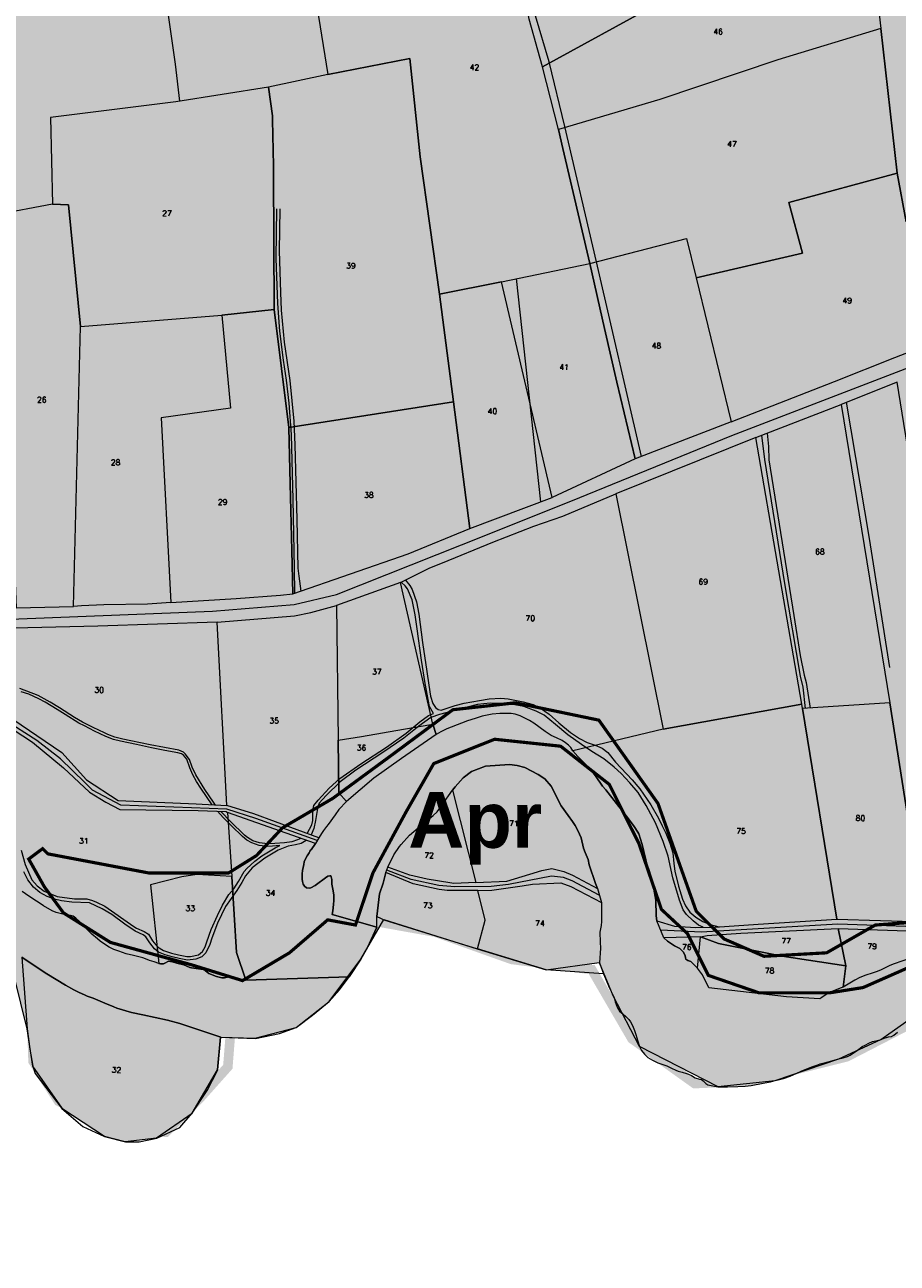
# Model space of a CAD drawing. Header units: metres. Extents: x 578835 to 593571, y 248557 to 255108.
# Tile 169 of 251: x 588249 to 588797, y 251542 to 252320. Entities that reach past the tile are written whole.
import ezdxf

# ---------------------------------------------------------------- set-up
doc = ezdxf.new("R2010")
doc.units = ezdxf.units.M
doc.linetypes.add('CACHEX2', pattern=[0.75, 0.5, -0.25])
doc.linetypes.add('SOLID_LINE', pattern=[0])
for name, color, linetype, lineweight in [('Cad-HYDROGRAPHI_COURS_D_EAU28', 5, 'SOLID_LINE', 0), ('Cad-PARCELLAIRE_PARCELLE1', 250, 'SOLID_LINE', 0), ('Cad-RESEAU_ROUT_AXE_DE_VOIE26', 255, 'SOLID_LINE', 0), ('Cad-RESEAU_ROUT_LIMITE_DE_VOIE_P23', 8, 'SOLID_LINE', 0), ('Cad-TOPONYMIE_NUMERO_DE_PARCELL182', 250, 'SOLID_LINE', 0), ('EBC', 114, 'Continuous', 53), ('EBC hachures', 114, 'Continuous', 18), ('PLU', 7, 'CACHEX2', 5), ('PPRI global - contour', 152, 'Continuous', 5), ('PPRI global - hachures', 152, 'Continuous', 5)]:
    doc.layers.add(name, color=color, linetype=linetype, lineweight=lineweight)
doc.layers.add('PLU nom', color=7, linetype='Continuous')
doc.styles.get("Standard").update_dxf_attribs({"font": 'arialbd_0.ttf', "height": 50})
doc.styles.add('TEXTSTYLE_45_11', font='txt.shx', dxfattribs={"oblique": 50})

msp = doc.modelspace()

# ---------------------------------------------------------------- hatches: boundary and pattern name
at = {"layer": 'EBC hachures', "ltscale": 0.4}
h = msp.add_hatch(dxfattribs=at)
h.set_pattern_fill('EBC', color=256, scale=6, style=0, pattern_type=2)
h.set_pattern_definition([(0, (0, 0), (0, 48), []), (90, (0, 0), (-48, 3e-15), []), (90, (6, 0), (-48, 3e-15), [-21, 6, -21]), (90, (42, 0), (-48, 3e-15), [-21, 6, -21]), (0, (0, 6), (0, 48), [-21, 6, -21]), (0, (0, 42), (0, 48), [-21, 6, -21]), (90, (6.6, 0), (-48, 3e-15), [-18, 3, -6, 3, -18]), (90, (41.4, 0), (-48, 3e-15), [-18, 3, -6, 3, -18]), (90, (7.2, 0), (-48, 3e-15), [-16.2, 1.8, -12, 1.8, -16.2]), (90, (40.8, 0), (-48, 3e-15), [-16.2, 1.8, -12, 1.8, -16.2]), (90, (7.8, 0), (-48, 3e-15), [-15, 1.2, -15.6, 1.2, -15]), (90, (40.2, 0), (-48, 3e-15), [-15, 1.2, -15.6, 1.2, -15]), (90, (8.4, 0), (-48, 3e-15), [-14.4, 0.6, -18, 0.6, -14.4]), (90, (39.6, 0), (-48, 3e-15), [-14.4, 0.6, -18, 0.6, -14.4]), (90, (9, 0), (-48, 3e-15), [-13.5, 0.6, -19.8, 0.6, -13.5]), (90, (39, 0), (-48, 3e-15), [-13.5, 0.6, -19.8, 0.6, -13.5]), (90, (9.6, 0), (-48, 3e-15), [-12.6, 0.6, -21.6, 0.6, -12.6]), (90, (38.4, 0), (-48, 3e-15), [-12.6, 0.6, -21.6, 0.6, -12.6]), (90, (10.2, 0), (-48, 3e-15), [-12, 0.6, -22.8, 0.6, -12]), (90, (37.8, 0), (-48, 3e-15), [-12, 0.6, -22.8, 0.6, -12]), (90, (10.8, 0), (-48, 3e-15), [-11.4, 0.3, -24.6, 0.3, -11.4]), (90, (37.2, 0), (-48, 3e-15), [-11.4, 0.3, -24.6, 0.3, -11.4]), (90, (11.28, 0), (-48, 3e-15), [-11.22, 0, -25.56, 0, -11.22]), (90, (36.72, 0), (-48, 3e-15), [-11.22, 0, -25.56, 0, -11.22]), (0, (0, 6.6), (0, 48), [-18, 3, -6, 3, -18]), (0, (0, 41.4), (0, 48), [-18, 3, -6, 3, -18]), (0, (0, 7.2), (0, 48), [-16.2, 1.8, -12, 1.8, -16.2]), (0, (0, 40.8), (0, 48), [-16.2, 1.8, -12, 1.8, -16.2]), (0, (0, 7.8), (0, 48), [-15, 1.2, -15.6, 1.2, -15]), (0, (0, 40.2), (0, 48), [-15, 1.2, -15.6, 1.2, -15]), (0, (0, 8.4), (0, 48), [-14.4, 0.6, -18, 0.6, -14.4]), (0, (0, 39.6), (0, 48), [-14.4, 0.6, -18, 0.6, -14.4]), (0, (0, 9), (0, 48), [-13.5, 0.6, -19.8, 0.6, -13.5]), (0, (0, 39), (0, 48), [-13.5, 0.6, -19.8, 0.6, -13.5]), (0, (0, 9.6), (0, 48), [-12.6, 0.6, -21.6, 0.6, -12.6]), (0, (0, 38.4), (0, 48), [-12.6, 0.6, -21.6, 0.6, -12.6]), (0, (0, 10.2), (0, 48), [-12, 0.6, -22.8, 0.6, -12]), (0, (0, 37.8), (0, 48), [-12, 0.6, -22.8, 0.6, -12]), (0, (0, 10.8), (0, 48), [-11.4, 0.3, -24.6, 0.3, -11.4]), (0, (0, 37.2), (0, 48), [-11.4, 0.3, -24.6, 0.3, -11.4])])
h.paths.add_polyline_path([(588263.46, 251799.01), (588326.75, 251787.02), (588376.94, 251787.02), (588394.4, 251797.92), (588410.77, 251815.36), (588442.41, 251833.9), (588479.51, 251861.16), (588517.7, 251889.5), (588556.98, 251893.86), (588609.36, 251882.96), (588646.46, 251830.63), (588670.46, 251763.03), (588687.92, 251745.59), (588713.02, 251734.69), (588752.3, 251736.87), (588782.85, 251754.31), (588826.5, 251757.58), (588812.32, 251731.42), (588775.22, 251715.06), (588754.48, 251711.79), (588709.75, 251711.79), (588678.1, 251722.69), (588665.01, 251748.86), (588648.64, 251764.12), (588634.46, 251805.55), (588615.91, 251842.62), (588585.35, 251866.61), (588543.89, 251870.97), (588505.7, 251855.7), (588488.24, 251825.18), (588467.51, 251787.02), (588456.6, 251754.31), (588439.14, 251757.58), (588415.13, 251736.87), (588385.67, 251719.42), (588354.03, 251729.24), (588302.74, 251743.41), (588273.28, 251761.94), (588261.28, 251778.3), (588251.46, 251795.74), (588260.19, 251802.28)])
at = {"layer": 'PPRI global - hachures', "ltscale": 0.4}
h = msp.add_hatch(dxfattribs=at)
h.set_pattern_fill('ANSI36', color=256, scale=2, style=0)
h.paths.add_polyline_path([(588457.61, 253834.7), (587795.25, 253815.23), (587803.48, 253792.01), (587844.71, 253697.47), (587864.11, 253669.59), (587864.11, 253648.99), (587875.03, 253581.55), (587904.13, 253550.04), (587950.21, 253500.34), (587986.59, 253449.44), (587968.4, 253386.41), (587936.87, 253327.02), (587910.2, 253245.82), (587899.28, 253165.83), (587908.98, 253110.07), (587919.9, 253071.29), (587940.51, 253031.29), (587961.12, 252985.23), (587969.61, 252914.94), (587923.57, 252836.87), (587872.58, 252748.33), (587797.51, 252615.4), (588911.88, 252268.14)])
h = msp.add_hatch(dxfattribs=at)
h.set_pattern_fill('ANSI36', color=256, scale=2, style=0)
h.paths.add_polyline_path([(588911.88, 252268.14), (587797.51, 252615.4), (587781.55, 252587.15), (587685.97, 252417.64), (587647.83, 252350.05), (587597.55, 252279.86), (587543.8, 252213.14), (587487.45, 252157.68), (587442.37, 252116.08), (587394.11, 252086.64), (587906.01, 251685.82), (587916.31, 251703.03), (587931.44, 251736.55), (587944.87, 251773.94), (587956.07, 251808.96), (587964.11, 251833.64), (587976.62, 251871.34), (587991.4, 251902.1), (588010.88, 251927.95), (588037.11, 251940.44), (588052.58, 251942.79), (588072.61, 251936.12), (588095.46, 251917.39), (588109.04, 251897.65), (588144.64, 251846.85), (588166.92, 251805.58), (588194.75, 251766.11), (588238.13, 251738.3), (588250.38, 251689.19), (588253.86, 251665.77), (588272.25, 251639.33), (588298.94, 251621.72), (588312.01, 251618.37), (588331.75, 251620.63), (588354.01, 251636.27), (588370.02, 251663.46), (588371.85, 251683.94), (588393.65, 251683.22), (588419.27, 251689.98), (588440.07, 251706.36), (588459.87, 251732.94), (588474.33, 251757.78), (588532.96, 251739.35), (588576.18, 251726.25), (588609.57, 251730.72), (588618.16, 251710.16), (588634.69, 251678.22), (588683.93, 251652.92), (588720.02, 251656.74), (588759.9, 251670.32), (588786.3, 251682.44), (588805.51, 251696.05), (588817.96, 251700.55), (588886.03, 251687.38), (588919, 251680.81), (588948.27, 251682.06), (588975.67, 251678.17), (589048.12, 251644.08), (589067.95, 251629.37), (589094.45, 251604.2), (589102.99, 251576.77), (589122.45, 251541.96)])

# ---------------------------------------------------------------- linework, layer by layer
at = {"layer": 'Cad-HYDROGRAPHI_COURS_D_EAU28'}
for points in [[(588799.54, 251731.54), (588794.74, 251729.9), (588792.1, 251729.01), (588786.56, 251726.2), (588784.1, 251725.1), (588780.88, 251724.16), (588776.87, 251722.82), (588773.12, 251721.39), (588770.04, 251719.68), (588766.82, 251717.85), (588762.75, 251715.28), (588760.73, 251714.78), (588755.24, 251712.41), (588752.71, 251711.08), (588749.28, 251708.8), (588748.11, 251708.03), (588727.07, 251709.15), (588678.44, 251714.86), (588677.07, 251717.53), (588675.76, 251720.32), (588674.36, 251723.11), (588673.8, 251723.95), (588671.3, 251727.19), (588669.67, 251728.95), (588667.07, 251731.41), (588665.11, 251732.13), (588663.9, 251732.81), (588663.67, 251733.69), (588663.62, 251735.24), (588662.18, 251737.57), (588660.12, 251739.52), (588656.76, 251741.24), (588654.93, 251742.43), (588652.39, 251744.21), (588650.15, 251746.25), (588645.78, 251757.04), (588645.37, 251760.01), (588645.12, 251769.91), (588642.97, 251781.54), (588641.13, 251787.86), (588639.39, 251792.73), (588638.77, 251795.24), (588636.55, 251804.97), (588634.44, 251811.49), (588633.84, 251812.66), (588631.56, 251816.26), (588629.81, 251818.45), (588627.95, 251820.97), (588620.46, 251830.71), (588613.8, 251839.18), (588611.71, 251841.57), (588607.2, 251848.09), (588603.95, 251852.39), (588601.69, 251854.76), (588598.91, 251857.43), (588596.13, 251860.09), (588592.93, 251863.72), (588591.7, 251865.74), (588591.15, 251866.36), (588590.26, 251867.18), (588588.39, 251868.8), (588586.3, 251870.19), (588582.78, 251871.79), (588579.43, 251873.41), (588575.6, 251875.87), (588568.56, 251881.07), (588565.78, 251882.73), (588562.93, 251884.28), (588559.93, 251885.7), (588556.78, 251886.77), (588554.36, 251887.12), (588548.92, 251887.22), (588547.28, 251887.08), (588542.37, 251886.67), (588539.27, 251886.18), (588536.2, 251885.48), (588531.62, 251884.09), (588526.97, 251882.47), (588523.06, 251881.02), (588513.88, 251877.47), (588510.07, 251875.59), (588507.24, 251874.01), (588485.51, 251858.91), (588468.09, 251846.53), (588450.85, 251831.92), (588446.16, 251826.84), (588443.73, 251823.51), (588439.37, 251817.46), (588438.41, 251816.16), (588436.47, 251813.65), (588435.3, 251811.88), (588433.56, 251809.17), (588431.57, 251805.43), (588428.67, 251801.63), (588428.52, 251801.5), (588428, 251800.67), (588428.01, 251800.56), (588427.44, 251799.62), (588426.28, 251797.74), (588424.86, 251794.95), (588424.44, 251794.02), (588424.08, 251792.43), (588423.42, 251788.59), (588423.18, 251786.44), (588423.13, 251783.2), (588423.27, 251781.55), (588423.73, 251779.92), (588424.58, 251778.64), (588425.81, 251777.75), (588427.99, 251777.37), (588428.62, 251777.65), (588431.22, 251779.2), (588433.87, 251780.99), (588436.11, 251782.74), (588436.88, 251783.36), (588437.67, 251783.88), (588439.3, 251785.01), (588440.52, 251785.23), (588441.09, 251785.28), (588441.31, 251784.63), (588441.78, 251783), (588441.77, 251781.21), (588441.71, 251779.98), (588442.46, 251776.81), (588443.01, 251773.28), (588442.98, 251769.71), (588442.78, 251767.14), (588442.37, 251763.31), (588441.99, 251760.94), (588470.02, 251753.04), (588470.04, 251759.73), (588471.66, 251773.81), (588473.89, 251780.57), (588475.63, 251787.29), (588476.83, 251790.63), (588480.56, 251798.3), (588484.23, 251803.63), (588485.21, 251804.82), (588490.47, 251810.73), (588495.94, 251815.32), (588505.35, 251823.13), (588507.79, 251825.46), (588508.9, 251826.88), (588510.97, 251829.73), (588517.53, 251838.98), (588519.08, 251841.11), (588524.14, 251846.67), (588529.31, 251850.79), (588529.31, 251850.79), (588529.31, 251850.79), (588538.27, 251853.99), (588553.18, 251855.14), (588558.1, 251854.55), (588562.84, 251853.17), (588571.2, 251848.74), (588575.38, 251846.09), (588579.49, 251841.41), (588585.78, 251829.23), (588590.01, 251823.13), (588592.73, 251819.34), (588594.42, 251816.8), (588596.17, 251813.72), (588598.28, 251809.11), (588599.74, 251802.65), (588600.79, 251799.84), (588602.56, 251795.53), (588603.34, 251792.14), (588607.29, 251780.43), (588608.47, 251777.19), (588610.95, 251768.37), (588611.04, 251756.56), (588610.75, 251754.09), (588609.95, 251749.89), (588610.24, 251743.57), (588610.3, 251739.89), (588609.68, 251730.58), (588612.31, 251723.78), (588613.47, 251720.76), (588613.96, 251719.8), (588615.34, 251716.24), (588616.37, 251713.87), (588618.25, 251710.02), (588619.04, 251708.52), (588619.66, 251706.01), (588620.13, 251704.38), (588621.14, 251702.23), (588622.28, 251700.32), (588623.61, 251699.2), (588624.68, 251698.3), (588626.29, 251696.87), (588628.17, 251695.02), (588629.22, 251693.44), (588630.48, 251691.21), (588631.8, 251688.19), (588632.5, 251685.68), (588633.1, 251683.51), (588633.64, 251682), (588634.79, 251678.08), (588636.08, 251675.52), (588637.92, 251673.33), (588640.16, 251671.17), (588643.11, 251669.41), (588646.3, 251667.79), (588649.44, 251666.71), (588652.07, 251665.82), (588654.9, 251664.5), (588657.66, 251663.17), (588659.1, 251662.62), (588661.73, 251661.84), (588664.42, 251661.07), (588665.7, 251660.61), (588667.51, 251659.76), (588669.77, 251658.29), (588672.47, 251657.62), (588673.73, 251657.28), (588674.77, 251656.59), (588676.5, 251654.73), (588677.81, 251653.94), (588680.83, 251653.31), (588684.08, 251652.8), (588690.19, 251652.75), (588696.61, 251652.85), (588701.12, 251653.12), (588705.05, 251653.46), (588712.51, 251654.97), (588717.13, 251655.92), (588720.12, 251656.62), (588721.9, 251657.1), (588725.28, 251658.06), (588729.36, 251659.4), (588733.26, 251661.18), (588736.36, 251662.56), (588737.71, 251663.12), (588742.97, 251665.23), (588746.09, 251666.39), (588748.25, 251667.13), (588754.79, 251668.79), (588760.02, 251670.24), (588762.68, 251671.02), (588765.34, 251671.79), (588767.17, 251672.51), (588770.83, 251675.05), (588772.62, 251676.42), (588774.7, 251678.05), (588776.45, 251678.98), (588778.73, 251680.18), (588781.11, 251681.27), (588785.09, 251682.05), (588786.46, 251682.39), (588788.37, 251683.21), (588789.81, 251683.78), (588791.17, 251684.12), (588792.97, 251684.38), (588794.55, 251685.18), (588796.78, 251687.05)], [(588247.13, 251734.16), (588255.6, 251728.41), (588262.93, 251723.68), (588274.58, 251716.52), (588279.68, 251713.72), (588283.03, 251711.99), (588286.38, 251710.49), (588288.18, 251709.75), (588291.84, 251708.39), (588299.27, 251705.33), (588304.9, 251702.91), (588306.7, 251702.17), (588316, 251699.5), (588323.06, 251697.86), (588338.68, 251694.5), (588346.35, 251692.47), (588371.97, 251683.81), (588393.8, 251683.08), (588408.8, 251686.13), (588419.36, 251689.92), (588429.59, 251697.69), (588440.16, 251706.28), (588446.64, 251713.62), (588452.55, 251721.7), (588460.02, 251732.81), (588464.1, 251740.17), (588470.02, 251753.04), (588464.1, 251740.17), (588460.02, 251732.81), (588452.55, 251721.7), (588387.75, 251719.7), (588378.02, 251721.66), (588377.02, 251721.8), (588374.43, 251721.25), (588372.71, 251721.1), (588369.35, 251721.94), (588364.56, 251723.88), (588362.45, 251725.48), (588360.97, 251726.36), (588358.04, 251726.89), (588353.55, 251727.41), (588352.54, 251727.65), (588348.78, 251729.24), (588344.39, 251730.42), (588341.68, 251731.2), (588339.26, 251731.56), (588336.88, 251730.46), (588336.09, 251730.06), (588334.21, 251729.9), (588333.2, 251730.16), (588330.15, 251731.12), (588327.35, 251732.11), (588325.89, 251732.77), (588323.09, 251733.76), (588317.27, 251735.28), (588312.56, 251736.33), (588307.99, 251737.84), (588304.91, 251739.03), (588302, 251740.34), (588299.66, 251741.82), (588296.33, 251744.11), (588294.55, 251745.62), (588291.08, 251748.68), (588288.39, 251751.23), (588285.87, 251753.82), (588283.5, 251756.41), (588281.09, 251758.65), (588279.34, 251759.84), (588277.65, 251760.37), (588272.8, 251761.07), (588268.67, 251762.18), (588266.12, 251763.18), (588260.65, 251766.4), (588257.94, 251768.18), (588254.64, 251770.25), (588249.38, 251773.93), (588247.36, 251775.43)]]:
    msp.add_lwpolyline(points, dxfattribs=at)
at = {"layer": 'Cad-PARCELLAIRE_PARCELLE1'}
for points in [[(588439.28, 252288.32), (588401.95, 252280.39), (588343.86, 252271.27), (588265.23, 252261.3), (588266.34, 252206.99), (588230.88, 252200.33), (588236.51, 252132.46), (588194.6, 252129.94), (588190.53, 252165.61), (588188.1, 252192.49), (588169.53, 252323.92), (588169.28, 252367.04), (588154.35, 252485.62), (588367.52, 252520.85), (588401.19, 252526.24), (588402.59, 252526.36), (588425.71, 252373.14), (588439.28, 252288.32), (588439.28, 252288.32)], [(588843.78, 252418.73), (588824.62, 252415.11), (588810.79, 252412.93), (588796.95, 252410.88), (588783.14, 252408.48), (588774.7, 252406.89), (588779.51, 252377.19), (588786.38, 252317.24), (588796.59, 252226.35), (588802.3, 252195.85), (588849.14, 252203.58), (588863.22, 252137.1), (588876.23, 252142.32), (588889.22, 252147.55), (588902.12, 252152.87), (588915.02, 252158.3), (588928.34, 252163.66), (588921.33, 252180.24), (588908.66, 252219.07), (588843.78, 252418.73), (588843.78, 252418.73)], [(588646.56, 252332.88), (588573.98, 252293.21), (588565.61, 252323.16), (588563.38, 252337.02), (588555.45, 252378.16), (588553.47, 252386.12), (588630.55, 252398.75), (588646.56, 252332.88), (588646.56, 252332.88)], [(588555.45, 252378.16), (588425.71, 252373.14), (588439.28, 252288.32), (588490.62, 252298.34), (588497.14, 252236.57), (588509.35, 252150.42), (588548.18, 252158.26), (588603.77, 252169.64), (588586.71, 252242), (588583.98, 252253.81), (588573.98, 252293.21), (588565.61, 252323.16), (588563.38, 252337.02), (588555.45, 252378.16), (588555.45, 252378.16)], [(588786.38, 252317.24), (588721.68, 252297.52), (588647.61, 252272.66), (588583.98, 252253.81), (588573.98, 252293.21), (588646.56, 252332.88), (588647.58, 252330.63), (588779.51, 252377.19), (588786.38, 252317.24), (588786.38, 252317.24)], [(588796.59, 252226.35), (588786.38, 252317.24), (588721.68, 252297.52), (588647.61, 252272.66), (588583.98, 252253.81), (588586.71, 252242), (588603.77, 252169.64), (588664.35, 252185.45), (588670.47, 252160.66), (588737.19, 252176.09), (588728.57, 252208.03), (588796.59, 252226.35), (588796.59, 252226.35)], [(588509.35, 252150.42), (588497.14, 252236.57), (588490.62, 252298.34), (588439.28, 252288.32), (588401.95, 252280.39), (588404.46, 252262.32), (588404.51, 252259.87), (588405.13, 252230.94), (588405.12, 252228.15), (588405.16, 252226.71), (588405.47, 252140.79), (588414.68, 252066.65), (588518.01, 252082.82), (588509.35, 252150.42), (588509.35, 252150.42)], [(588405.47, 252140.79), (588405.16, 252226.71), (588405.12, 252228.15), (588405.13, 252230.94), (588404.51, 252259.87), (588404.46, 252262.32), (588401.95, 252280.39), (588343.86, 252271.27), (588265.23, 252261.3), (588266.34, 252206.99), (588276.43, 252206.62), (588284.02, 252130.12), (588372.71, 252137.25), (588405.47, 252140.79), (588405.47, 252140.79)], [(588863.22, 252137.1), (588849.14, 252203.58), (588802.3, 252195.85), (588796.59, 252226.35), (588728.57, 252208.03), (588737.19, 252176.09), (588670.47, 252160.66), (588692.36, 252070.31), (588757.25, 252095.51), (588795.21, 252110.64), (588863.22, 252137.1), (588863.22, 252137.1)], [(588284.02, 252130.12), (588276.43, 252206.62), (588266.34, 252206.99), (588230.88, 252200.33), (588236.51, 252132.46), (588243.58, 251953.47), (588279.53, 251954.38), (588284.02, 252130.12), (588284.02, 252130.12)], [(588692.36, 252070.31), (588632.16, 252046.95), (588620.59, 252095.25), (588612.9, 252128.82), (588603.77, 252169.64), (588664.35, 252185.45), (588670.47, 252160.66), (588692.36, 252070.31), (588692.36, 252070.31)], [(588632.16, 252046.95), (588579.95, 252022.82), (588548.18, 252158.26), (588603.77, 252169.64), (588612.9, 252128.82), (588620.59, 252095.25), (588632.16, 252046.95), (588632.16, 252046.95)], [(588548.18, 252158.26), (588509.35, 252150.42), (588518.01, 252082.82), (588528.33, 252003.31), (588579.95, 252022.82), (588548.18, 252158.26), (588548.18, 252158.26)], [(588414.68, 252066.65), (588405.47, 252140.79), (588372.71, 252137.25), (588378.11, 252078.95), (588334.61, 252072.73), (588340.75, 251956.75), (588381.67, 251959.3), (588409.44, 251961.42), (588417.29, 251962.2), (588416.56, 251989.44), (588415.66, 252031.39), (588414.68, 252066.65), (588414.68, 252066.65)], [(588340.75, 251956.75), (588326.07, 251955.85), (588298.66, 251955.33), (588284.62, 251954.7), (588279.53, 251954.38), (588284.02, 252130.12), (588372.71, 252137.25), (588378.11, 252078.95), (588334.61, 252072.73), (588340.75, 251956.75), (588340.75, 251956.75)], [(588813.63, 251756.24), (588852.3, 251750.25), (588824.5, 251922.7), (588796.68, 252095.27), (588761.42, 252081.26), (588792.06, 251893.77), (588813.63, 251756.24), (588813.63, 251756.24)], [(588518.01, 252082.82), (588414.68, 252066.65), (588415.66, 252031.39), (588416.56, 251989.44), (588417.29, 251962.2), (588489.69, 251987.46), (588528.33, 252003.31), (588518.01, 252082.82), (588518.01, 252082.82)], [(588736.73, 251893), (588707.86, 252060.46), (588761.42, 252081.26), (588792.06, 251893.77), (588737.21, 251890.26), (588736.73, 251893), (588736.73, 251893)], [(588649.76, 251877.21), (588736.73, 251893), (588707.86, 252060.46), (588620.07, 252025.09), (588649.76, 251877.21), (588649.76, 251877.21)], [(588592.93, 251863.72), (588591.7, 251865.74), (588591.15, 251866.36), (588590.26, 251867.18), (588588.39, 251868.8), (588586.3, 251870.19), (588582.78, 251871.79), (588579.43, 251873.41), (588575.6, 251875.87), (588568.56, 251881.07), (588565.78, 251882.73), (588562.93, 251884.28), (588559.93, 251885.7), (588556.78, 251886.77), (588554.36, 251887.12), (588548.92, 251887.22), (588547.28, 251887.08), (588542.37, 251886.67), (588539.27, 251886.18), (588536.2, 251885.48), (588531.62, 251884.09), (588526.97, 251882.47), (588523.06, 251881.02), (588513.88, 251877.47), (588510.07, 251875.59), (588507.24, 251874.01), (588505.04, 251880.51), (588484.87, 251969.33), (588503.21, 251978.57), (588511.11, 251981.69), (588542.75, 251994.72), (588568.44, 252004.8), (588586.7, 252011.13), (588620.07, 252025.09), (588649.76, 251877.21), (588592.93, 251863.72), (588592.93, 251863.72)], [(588484.87, 251969.33), (588444.7, 251954.92), (588445.8, 251870.4), (588460.37, 251872.63), (588486.68, 251877.29), (588505.04, 251880.51), (588484.87, 251969.33), (588484.87, 251969.33)], [(588445.8, 251870.4), (588446.1, 251837.43), (588450.85, 251831.92), (588446.16, 251826.84), (588443.73, 251823.51), (588439.37, 251817.46), (588438.41, 251816.16), (588436.47, 251813.65), (588435.3, 251811.88), (588433.56, 251809.17), (588392.8, 251824.24), (588375.8, 251829.28), (588369.72, 251944.58), (588418.27, 251948.56), (588428.58, 251950.55), (588444.7, 251954.92), (588445.8, 251870.4), (588445.8, 251870.4)], [(588375.8, 251829.28), (588369.72, 251944.58), (588294.76, 251941.95), (588215.44, 251940.07), (588179.72, 251938.4), (588178.04, 251914.29), (588196.31, 251907.92), (588204.39, 251904.81), (588215.9, 251899.42), (588236.22, 251887.19), (588272.33, 251862.7), (588287.71, 251845.49), (588307.69, 251832.46), (588356.66, 251830.45), (588375.8, 251829.28), (588375.8, 251829.28)], [(588758.65, 251758.07), (588737.21, 251890.26), (588736.73, 251893), (588649.76, 251877.21), (588592.93, 251863.72), (588596.13, 251860.09), (588598.91, 251857.43), (588601.69, 251854.76), (588603.95, 251852.39), (588607.2, 251848.09), (588611.71, 251841.57), (588613.8, 251839.18), (588620.46, 251830.71), (588627.95, 251820.97), (588629.81, 251818.45), (588631.56, 251816.26), (588633.84, 251812.66), (588634.44, 251811.49), (588636.55, 251804.97), (588638.77, 251795.24), (588639.39, 251792.73), (588641.13, 251787.86), (588642.97, 251781.54), (588645.12, 251769.91), (588645.37, 251760.01), (588645.78, 251757.04), (588656.89, 251753.52), (588670.31, 251752.75), (588682.16, 251752.97), (588709.44, 251754.93), (588758.65, 251758.07), (588758.65, 251758.07)], [(588758.65, 251758.07), (588813.63, 251756.24), (588792.06, 251893.77), (588737.21, 251890.26), (588758.65, 251758.07), (588758.65, 251758.07)], [(588507.24, 251874.01), (588485.51, 251858.91), (588468.09, 251846.53), (588450.85, 251831.92), (588446.1, 251837.43), (588445.8, 251870.4), (588460.37, 251872.63), (588486.68, 251877.29), (588505.04, 251880.51), (588507.24, 251874.01), (588507.24, 251874.01)], [(588517.53, 251838.98), (588532.05, 251781.01), (588551.61, 251781.77), (588566.07, 251786.33), (588573.54, 251788.63), (588579.79, 251789.83), (588587.44, 251788.02), (588592.83, 251785.68), (588608.47, 251777.19), (588607.29, 251780.43), (588603.34, 251792.14), (588602.56, 251795.53), (588600.79, 251799.84), (588599.74, 251802.65), (588598.28, 251809.11), (588596.17, 251813.72), (588594.42, 251816.8), (588592.73, 251819.34), (588590.01, 251823.13), (588585.78, 251829.23), (588579.49, 251841.41), (588575.38, 251846.09), (588571.2, 251848.74), (588562.84, 251853.17), (588558.1, 251854.55), (588553.18, 251855.14), (588538.27, 251853.99), (588529.31, 251850.79), (588524.14, 251846.67), (588519.08, 251841.11), (588517.53, 251838.98), (588517.53, 251838.98)], [(588517.53, 251838.98), (588532.05, 251781.01), (588518.26, 251780.4), (588515.83, 251780.76), (588501.62, 251783.13), (588490.77, 251785.67), (588476.83, 251790.63), (588480.56, 251798.3), (588484.23, 251803.63), (588485.21, 251804.82), (588490.47, 251810.73), (588495.94, 251815.32), (588505.35, 251823.13), (588507.79, 251825.46), (588508.9, 251826.88), (588510.97, 251829.73), (588517.53, 251838.98), (588517.53, 251838.98)], [(588387.75, 251719.7), (588452.55, 251721.7), (588460.02, 251732.81), (588464.1, 251740.17), (588470.02, 251753.04), (588441.99, 251760.94), (588442.37, 251763.31), (588442.78, 251767.14), (588442.98, 251769.71), (588443.01, 251773.28), (588442.46, 251776.81), (588441.71, 251779.98), (588441.77, 251781.21), (588441.78, 251783), (588441.31, 251784.63), (588441.09, 251785.28), (588440.52, 251785.23), (588439.3, 251785.01), (588437.67, 251783.88), (588436.88, 251783.36), (588436.11, 251782.74), (588433.87, 251780.99), (588431.22, 251779.2), (588428.62, 251777.65), (588427.99, 251777.37), (588425.81, 251777.75), (588424.58, 251778.64), (588423.73, 251779.92), (588423.27, 251781.55), (588423.13, 251783.2), (588423.18, 251786.44), (588423.42, 251788.59), (588424.08, 251792.43), (588424.44, 251794.02), (588424.86, 251794.95), (588426.28, 251797.74), (588427.44, 251799.62), (588428.01, 251800.56), (588428, 251800.67), (588428.52, 251801.5), (588428.67, 251801.63), (588431.57, 251805.43), (588376.16, 251825.07), (588378.88, 251784.84), (588381.99, 251737.16), (588387.75, 251719.7), (588387.75, 251719.7)], [(588387.75, 251719.7), (588381.99, 251737.16), (588378.88, 251784.84), (588357.03, 251786), (588347.5, 251784.53), (588327.97, 251779.55), (588333.2, 251730.16), (588334.21, 251729.9), (588336.09, 251730.06), (588336.88, 251730.46), (588339.26, 251731.56), (588341.68, 251731.2), (588344.39, 251730.42), (588348.78, 251729.24), (588352.54, 251727.65), (588353.55, 251727.41), (588358.04, 251726.89), (588360.97, 251726.36), (588362.45, 251725.48), (588364.56, 251723.88), (588369.35, 251721.94), (588372.71, 251721.1), (588374.43, 251721.25), (588377.02, 251721.8), (588378.02, 251721.66), (588387.75, 251719.7), (588387.75, 251719.7)], [(588533.1, 251739.29), (588538, 251757.43), (588533.3, 251776.1), (588514.17, 251776.05), (588509.08, 251776.73), (588492.71, 251780.26), (588475.71, 251787.3), (588473.89, 251780.57), (588471.66, 251773.81), (588470.04, 251759.73), (588472.27, 251758.69), (588474.41, 251757.65), (588533.1, 251739.29), (588533.1, 251739.29)], [(588533.1, 251739.29), (588538, 251757.43), (588533.3, 251776.1), (588542.19, 251776.18), (588561.17, 251779), (588567.68, 251780), (588585.58, 251780.84), (588591.71, 251778.45), (588610.95, 251768.37), (588611.04, 251756.56), (588610.75, 251754.09), (588609.95, 251749.89), (588610.24, 251743.57), (588610.3, 251739.89), (588609.68, 251730.58), (588612.31, 251723.78), (588576.34, 251726.11), (588533.1, 251739.29), (588533.1, 251739.29)], [(588764.42, 251728.69), (588724.34, 251734.67), (588684.43, 251742.68), (588673.18, 251746.98), (588677.23, 251747.75), (588698.55, 251749.22), (588759.55, 251752.24), (588764.42, 251728.69), (588764.42, 251728.69)], [(588816.63, 251740.11), (588814.14, 251739.34), (588809.08, 251735.8), (588807.04, 251734.61), (588804.91, 251733.43), (588799.54, 251731.54), (588794.74, 251729.9), (588792.1, 251729.01), (588786.56, 251726.2), (588784.1, 251725.1), (588780.88, 251724.16), (588776.87, 251722.82), (588773.12, 251721.39), (588770.04, 251719.68), (588766.82, 251717.85), (588762.75, 251715.28), (588764.42, 251728.69), (588759.55, 251752.24), (588815.12, 251750.24), (588816.63, 251740.11), (588816.63, 251740.11)], [(588671.3, 251727.19), (588673.18, 251746.98), (588650.15, 251746.25), (588652.39, 251744.21), (588654.93, 251742.43), (588656.76, 251741.24), (588660.12, 251739.52), (588662.18, 251737.57), (588663.62, 251735.24), (588663.67, 251733.69), (588663.9, 251732.81), (588665.11, 251732.13), (588667.07, 251731.41), (588669.67, 251728.95), (588671.3, 251727.19), (588671.3, 251727.19)], [(588762.75, 251715.28), (588760.73, 251714.78), (588755.24, 251712.41), (588752.71, 251711.08), (588749.28, 251708.8), (588748.11, 251708.03), (588727.07, 251709.15), (588678.44, 251714.86), (588677.07, 251717.53), (588675.76, 251720.32), (588674.36, 251723.11), (588673.8, 251723.95), (588671.3, 251727.19), (588673.18, 251746.98), (588684.43, 251742.68), (588724.34, 251734.67), (588764.42, 251728.69), (588762.75, 251715.28), (588762.75, 251715.28)], [(588306.7, 251702.17), (588304.9, 251702.91), (588299.27, 251705.33), (588291.84, 251708.39), (588288.18, 251709.75), (588286.38, 251710.49), (588283.03, 251711.99), (588279.68, 251713.72), (588274.58, 251716.52), (588262.93, 251723.68), (588255.6, 251728.41), (588247.13, 251734.16), (588250.5, 251689.08), (588252.15, 251676.4), (588253.97, 251665.62), (588255.49, 251661.18), (588272.35, 251639.2), (588285.51, 251627.81), (588299.05, 251621.6), (588312.12, 251618.24), (588320.86, 251618.19), (588331.87, 251620.58), (588346.23, 251627.24), (588354.14, 251636.15), (588363.5, 251650.32), (588370.15, 251663.37), (588371.97, 251683.81), (588346.35, 251692.47), (588338.68, 251694.5), (588323.06, 251697.86), (588316, 251699.5), (588306.7, 251702.17), (588306.7, 251702.17)]]:
    msp.add_lwpolyline(points, close=True, dxfattribs=at)
msp.add_lwpolyline([(588228.7, 251885.45), (588253.81, 251869.17), (588273.3, 251853.08), (588289.67, 251837.85), (588299.94, 251831.47), (588308.57, 251826.85), (588357.84, 251826.31), (588375.38, 251825.56), (588376.16, 251825.07), (588378.88, 251784.84), (588357.03, 251786), (588347.5, 251784.53), (588327.97, 251779.55), (588333.2, 251730.16), (588333.2, 251730.16), (588333.2, 251730.16), (588330.15, 251731.12), (588327.35, 251732.11), (588325.89, 251732.77), (588323.09, 251733.76), (588317.27, 251735.28), (588312.56, 251736.33), (588307.99, 251737.84), (588304.91, 251739.03), (588302, 251740.34), (588299.66, 251741.82), (588296.33, 251744.11), (588294.55, 251745.62), (588291.08, 251748.68), (588288.39, 251751.23), (588285.87, 251753.82), (588283.5, 251756.41), (588281.09, 251758.65), (588279.34, 251759.84), (588277.65, 251760.37), (588272.8, 251761.07), (588268.66, 251762.29), (588266.12, 251763.18), (588260.65, 251766.4), (588257.94, 251768.18), (588254.64, 251770.25), (588249.38, 251773.93), (588247.36, 251775.43)], dxfattribs=at)
at = {"layer": 'Cad-RESEAU_ROUT_AXE_DE_VOIE26'}
for points in [[(588160.87, 251937.29), (588181.14, 251943.61), (588245.29, 251946.59), (588366.88, 251951.31), (588418.12, 251955.57), (588444.72, 251961.95), (588523.09, 251993.12), (588591.79, 252020.46), (588692.87, 252061.8), (588809.76, 252106.79)], [(588432.59, 251807.31), (588393.98, 251821.23), (588375.88, 251827.16), (588309.36, 251829.66), (588291.52, 251838.91), (588286.71, 251843.88), (588271.35, 251858.59), (588256.61, 251870.18), (588215.79, 251896.15), (588199.42, 251903.56), (588176.24, 251912.88), (588160.87, 251937.29)], [(588609.63, 251773.04), (588592.52, 251781.97), (588587.06, 251784.08), (588579.55, 251784.94), (588552.6, 251779.78), (588541.74, 251778.54), (588518.89, 251778.3), (588508.96, 251779.04), (588491.59, 251783), (588476.17, 251788.8)], [(588847.79, 251748.63), (588814.26, 251752.97), (588759.34, 251754.95), (588673.56, 251749.75), (588648.19, 251751.09)]]:
    msp.add_lwpolyline(points, dxfattribs=at)
at = {"layer": 'Cad-RESEAU_ROUT_LIMITE_DE_VOIE_P23'}
for p, q in [((588636.03, 252048.41), (588607.79, 252170.69)), ((588572.93, 252020.15), (588557.62, 252160.24))]:
    msp.add_line(p, q, dxfattribs=at)
for points in [[(588346.23, 252271.67), (588343.5, 252294.88), (588330.17, 252388.9), (588321.61, 252455.02), (588314.16, 252512.03)], [(588607.79, 252170.69), (588587.96, 252255.81), (588578.08, 252296.31), (588569.6, 252325.21), (588546.39, 252441.85)], [(588418.58, 251962.68), (588418.38, 251978.41), (588417.44, 252021.52), (588416.44, 252062.27), (588414.89, 252081.91), (588413.36, 252096.44), (588411.49, 252109), (588409.04, 252127.22), (588407.87, 252144.64), (588406.83, 252172.76), (588407.22, 252204.11)], [(588409.15, 252204.02), (588408.69, 252177.58), (588409.47, 252151.4), (588410.02, 252140.3), (588411.71, 252120.29), (588415.31, 252096.2), (588417.85, 252070.76), (588418.53, 252055.86), (588419.77, 252008.91), (588420.31, 251978.42), (588421.05, 251973.35), (588422.25, 251963.95)], [(588792.01, 251916.03), (588779.2, 251997.04), (588764.75, 252082.53)], [(588714.94, 252063.25), (588715.77, 252054.78), (588715.97, 252046.42), (588722.52, 252006.01), (588731.8, 251948.64), (588735.74, 251923.46), (588738.22, 251911.28), (588739.54, 251906.52), (588742.05, 251890.56)], [(588738.98, 251890.35), (588737.51, 251903.67), (588735.87, 251910.52), (588726.13, 251968.87), (588713.49, 252046.72), (588711.57, 252061.94)], [(588426.21, 251811.85), (588429.19, 251817.17), (588429.72, 251819.95), (588429.81, 251822.04), (588429.76, 251826.47), (588430.5, 251829.41), (588433.17, 251832.82), (588440.03, 251840.19), (588446.73, 251846.27), (588459.93, 251855.61), (588476, 251866.1), (588488.32, 251874.79), (588497.04, 251881.91), (588502.4, 251885.92), (588505.46, 251887.15), (588503.14, 251891.61), (588500.36, 251906.04), (588498.07, 251920.64), (588495.23, 251940.25), (588493.98, 251949.11), (588492.19, 251958.54), (588489.17, 251965.32), (588487.75, 251967.22), (588485.38, 251969.47)], [(588488.01, 251970.89), (588490.78, 251967.54), (588492.13, 251965.04), (588494.83, 251957.18), (588496.42, 251949.5), (588498.55, 251931.74), (588501.42, 251913.46), (588502.67, 251904.92), (588503.63, 251898.09), (588505.04, 251893.33), (588506.79, 251890.95), (588508.42, 251889.64), (588510.26, 251889.18), (588519.21, 251892.11), (588524.8, 251893.71), (588534.4, 251895.4), (588540.45, 251896.36), (588547.74, 251896.78), (588552.45, 251896.45), (588561.8, 251894.44), (588568.11, 251892.8), (588572.06, 251890.93), (588578.06, 251886.75), (588584.3, 251881.3), (588591.64, 251875.23), (588597.12, 251871.36), (588602.1, 251868.9), (588606.99, 251867.35), (588611.34, 251865.4), (588614.9, 251862.71), (588619.89, 251856.68), (588630.26, 251845.53), (588635.07, 251839.84), (588642.05, 251829.69), (588646.71, 251821.34), (588649.15, 251816.53), (588651.34, 251812), (588653.97, 251805.74), (588655.77, 251799.71), (588656.39, 251792.9), (588657.09, 251788.17), (588659.36, 251778.69), (588661.93, 251770.58), (588663.78, 251766.32), (588666.39, 251762.46), (588670.28, 251759.16), (588674.59, 251756.59), (588679.26, 251754.56), (588684.65, 251753.17)], [(588368.76, 251829.67), (588367.36, 251831.52), (588361.95, 251839.33), (588356.28, 251848.58), (588354.07, 251853.44), (588352.41, 251858.27), (588349.66, 251861.88), (588348.62, 251862.8), (588345.6, 251864.08), (588327.76, 251867.47), (588315.63, 251869.94), (588310.6, 251870.97), (588305.5, 251872.33), (588301.17, 251873.99), (588298.93, 251874.96), (588291.86, 251878.33), (588285.32, 251881.71), (588280.25, 251884.59), (588270.72, 251890.68), (588264.91, 251894.3), (588257.36, 251898.51), (588245.92, 251902.75)], [(588366.71, 251829.8), (588359.47, 251840.18), (588356.87, 251844.42), (588354.39, 251848.71), (588352.58, 251852.94), (588350.62, 251858.37), (588348.67, 251860.92), (588347.46, 251861.84), (588345.08, 251862.53), (588336.99, 251863.92), (588328.57, 251865.66), (588319.07, 251867.6), (588309.03, 251869.68), (588304.66, 251870.89), (588299.9, 251872.78), (588292.82, 251876.05), (588286.38, 251879.31), (588283.02, 251881.15), (588274.42, 251886.42), (588269.35, 251889.63), (588261.86, 251894.25), (588257.9, 251896.44), (588251.59, 251899.18), (588246.74, 251900.8)], [(588674.79, 251752.92), (588671.81, 251754.3), (588668.54, 251756.89), (588664.4, 251760.98), (588662.34, 251763.86), (588659.97, 251769.83), (588655.77, 251784.05), (588652.77, 251797.56), (588649.78, 251806.83), (588644.84, 251818.46), (588638.97, 251829.32), (588633.93, 251837.48), (588628.74, 251843.51), (588623.3, 251849.53), (588619.05, 251853.43), (588612.45, 251858.58), (588604.87, 251863.36), (588598.49, 251867.65), (588589.89, 251873.72), (588582.15, 251880.25), (588575, 251886.02), (588570.07, 251888.69), (588562.17, 251891.5), (588556.55, 251892.56), (588547.52, 251893.52), (588541.03, 251893.53), (588533.25, 251892.82), (588522.61, 251890.14), (588509.37, 251886.47), (588503.8, 251884.73), (588496.26, 251879.1), (588486.9, 251871.6), (588473.77, 251862.55), (588456.78, 251851.49), (588446.87, 251844.17), (588438.13, 251835.74), (588433.79, 251830.86), (588432.64, 251827.48), (588431.48, 251819.94), (588430.41, 251815), (588428.77, 251810.9)], [(588246.71, 251801.28), (588249.14, 251792.4), (588253.43, 251782.79), (588256.7, 251778.96), (588261.25, 251775.56), (588269.33, 251772.27), (588280.19, 251770.78), (588288.02, 251770.72), (588291.42, 251769.81), (588294.04, 251768.58), (588299.22, 251766.14), (588317.46, 251753.44), (588319.22, 251752.37), (588323.96, 251750.18), (588326.62, 251748.56), (588329.18, 251744.37), (588332.32, 251740.63), (588335.98, 251738.28), (588340.99, 251736.67), (588345.47, 251735.56), (588350.8, 251734.57), (588353.01, 251734.6), (588357.99, 251735.67), (588360.49, 251737.64), (588362.29, 251740.65), (588363.33, 251743.74), (588366.09, 251751.53), (588369.86, 251760.36), (588373.03, 251766.72), (588377.18, 251773.39), (588380.27, 251777.08), (588383.08, 251781.69), (588386.7, 251787.89), (588388.42, 251789.92), (588393.32, 251794.34), (588397.73, 251797.67), (588406.2, 251802.76), (588409.05, 251804.28), (588404.54, 251803.85), (588401.49, 251803.68), (588396.02, 251804.35), (588391.46, 251805.88), (588388.42, 251807.66), (588385.73, 251809.82), (588378.8, 251816.59), (588373.42, 251821.81), (588369.88, 251825.79)], [(588422.35, 251808.69), (588420.18, 251807.83), (588416.71, 251806.65), (588411.95, 251805.94), (588405.99, 251805.6), (588401.27, 251805.25), (588396.42, 251805.88), (588392.13, 251807.29), (588388.75, 251809.38), (588386.94, 251810.84), (588378.16, 251819.34), (588372.16, 251825.49)], [(588425.52, 251807.34), (588422.46, 251805.56), (588419.01, 251804.58), (588414.3, 251803.8), (588407.95, 251801.23), (588399.63, 251796.34), (588391.79, 251790.24), (588387.5, 251785.19), (588385.24, 251781.09), (588382.02, 251775.95), (588375.05, 251765.89), (588370.06, 251755.43), (588366.44, 251746.11), (588365.07, 251742.06), (588362.66, 251736.83), (588360.13, 251734.34), (588356.45, 251732.97), (588351.03, 251732.34), (588345.93, 251733.23), (588341.47, 251734.31), (588337.12, 251735.51), (588333.03, 251737.36), (588330.45, 251739.4), (588327.43, 251743.04), (588325.01, 251746.88), (588323.2, 251748.11), (588318.27, 251750.4), (588311.72, 251754.87), (588303.69, 251760.89), (588297.57, 251764.52), (588289.59, 251768.2), (588278.51, 251768.65), (588271.94, 251769.42), (588267.62, 251770.48), (588263.05, 251772.21), (588258.37, 251774.81), (588254.45, 251778.14), (588250.93, 251782.63), (588248.41, 251787.82)]]:
    msp.add_lwpolyline(points, dxfattribs=at)
at = {"layer": 'EBC', "ltscale": 0.4, "const_width": 2}
msp.add_lwpolyline([(588812.32, 251731.42), (588775.22, 251715.06), (588754.48, 251711.79), (588709.75, 251711.79), (588678.1, 251722.69), (588665.01, 251748.86), (588648.64, 251764.12), (588634.46, 251805.55), (588615.91, 251842.62), (588585.35, 251866.61), (588543.89, 251870.97), (588505.7, 251855.7), (588488.24, 251825.18), (588467.51, 251787.02), (588456.6, 251754.31), (588439.14, 251757.58), (588415.13, 251736.87), (588385.67, 251719.42), (588354.03, 251729.24), (588302.74, 251743.41), (588273.28, 251761.94), (588261.28, 251778.3), (588251.46, 251795.74), (588260.19, 251802.28), (588263.46, 251799.01), (588326.75, 251787.02), (588376.94, 251787.02), (588394.4, 251797.92), (588410.77, 251815.36), (588442.41, 251833.9), (588479.51, 251861.16), (588517.7, 251889.5), (588556.98, 251893.86), (588609.36, 251882.96), (588646.46, 251830.63), (588670.46, 251763.03), (588687.92, 251745.59), (588713.02, 251734.69), (588752.3, 251736.87), (588782.85, 251754.31), (588826.5, 251757.58)], dxfattribs=at)
at = {"layer": 'PLU', "color": 7, "ltscale": 2, "const_width": 6}
for points in [[(588808.95, 251793.48), (588780.21, 251790.67), (588754.97, 251793.48), (588725.53, 251815.9), (588688.91, 251858.04), (588655.26, 251905.7), (588635.64, 251928.13), (588611.8, 251937.94), (588570.44, 251940.04), (588533.2, 251934.44), (588494.64, 251919.72), (588448.37, 251897.29), (588404.91, 251882.57), (588354.08, 251884.05), (588283.98, 251901.57), (588176.02, 251943.63)], [(588808.54, 251694.06), (588765, 251671.6), (588703.21, 251656.17), (588669.5, 251654.77), (588630.17, 251682.83), (588604.89, 251726.33), (588554.71, 251732.7), (588506.72, 251749.82), (588462.16, 251757.81), (588440.44, 251756.67), (588407.31, 251733.84), (588379.88, 251708.72), (588376.46, 251665.33), (588358.17, 251644.78), (588337.61, 251624.23), (588307.9, 251626.52), (588270.19, 251643.64), (588254.19, 251668.76), (588253.05, 251703.01), (588245.05, 251737.26)]]:
    msp.add_lwpolyline(points, dxfattribs=at)
at = {"layer": 'PPRI global - contour'}
msp.add_lwpolyline([(588238.13, 251738.3), (588250.38, 251689.19), (588253.86, 251665.77), (588272.25, 251639.33), (588298.94, 251621.72), (588312.01, 251618.37), (588331.75, 251620.63), (588354.01, 251636.27), (588370.02, 251663.46), (588371.85, 251683.94), (588393.65, 251683.22), (588419.27, 251689.98), (588440.07, 251706.36), (588459.87, 251732.94), (588474.33, 251757.78), (588532.96, 251739.35), (588576.18, 251726.25), (588609.57, 251730.72), (588618.16, 251710.16), (588634.69, 251678.22), (588683.93, 251652.92), (588720.02, 251656.74), (588759.9, 251670.32), (588786.3, 251682.44), (588805.51, 251696.05)], dxfattribs=at).dxf.unprotected_set("ltscale", 0)

# ---------------------------------------------------------------- texts
at = {"layer": 'Cad-TOPONYMIE_NUMERO_DE_PARCELL182', "style": 'TEXTSTYLE_45_11'}
for s, p in [('46', (588681.17, 252313.61)), ('42', (588528.25, 252291.14)), ('47', (588689.92, 252243.06)), ('27', (588335.23, 252199.53)), ('39', (588450.7, 252166.55)), ('49', (588762.25, 252144.7)), ('48', (588642.48, 252116.32)), ('41', (588584.5, 252102.91)), ('26', (588256.63, 252082.44)), ('40', (588539.5, 252075.27)), ('28', (588302.98, 252043.08)), ('38', (588461.99, 252022.59)), ('29', (588370.2, 252018.2)), ('68', (588745.08, 251987.02)), ('69', (588671.86, 251968.14)), ('70', (588563.32, 251945.23)), ('37', (588467.01, 251911.65)), ('30', (588292.7, 251900.2)), ('35', (588402.53, 251880.91)), ('36', (588457.35, 251863.9)), ('80', (588770.55, 251819.72)), ('71', (588552.99, 251816.38)), ('75', (588695.61, 251811.57)), ('31', (588283.04, 251805.46)), ('72', (588499.77, 251796.3)), ('34', (588400.26, 251772.75)), ('33', (588349.88, 251763.1)), ('73', (588498.95, 251764.9)), ('74', (588569.39, 251753.73)), ('77', (588723.92, 251742.66)), ('76', (588661.51, 251738.74)), ('79', (588777.88, 251739.29)), ('78', (588713.5, 251723.94)), ('32', (588303.52, 251661.65))]:
    msp.add_text(s, height=3.491, rotation=359.58868, dxfattribs=at).set_placement(p)
at = {"layer": 'PLU nom', "insert": (588489.65, 251837.81), "char_height": 35, "width": 1263.1918, "attachment_point": 1}
msp.add_mtext('Apr', dxfattribs=at)

doc.saveas('drawing.dxf')
